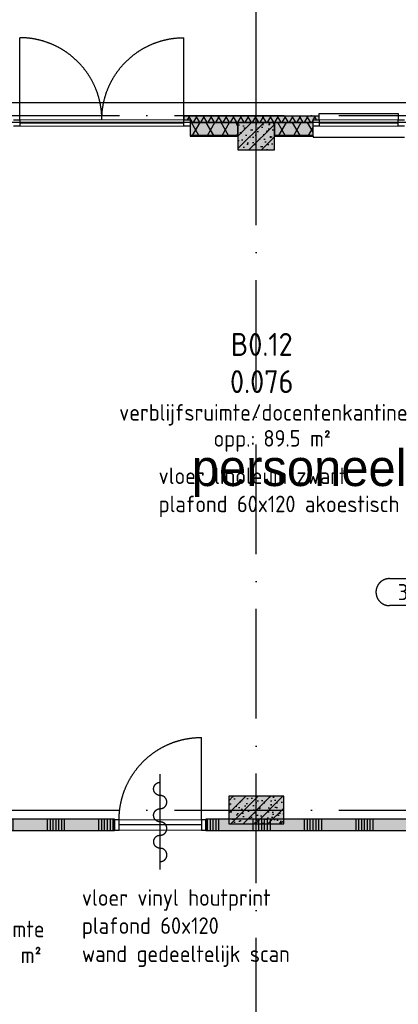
# Model space of a CAD drawing. Header units: millimetres. Extents: x 20872 to 297961, y -293704 to 213007.
# Tile 93 of 256: x 122096 to 126237, y -136926 to -126150. Entities that reach past the tile are written whole.
import ezdxf
from ezdxf.enums import TextEntityAlignment as Align
from ezdxf.xclip import XClip

# ---------------------------------------------------------------- set-up
doc = ezdxf.new("R2010")
doc.units = ezdxf.units.MM
doc.header["$LTSCALE"] = 100
doc.header["$XCLIPFRAME"] = 2
doc.linetypes.add('ACAD_ISO10W100', pattern=[18, 12, -3, 0, -3])
doc.layers.get('Defpoints').update_dxf_attribs({"color": 181})
for name, color, linetype in [('A--L$7--_stramien', 1, 'Continuous'), ('A--L20--_bovenbouw', 3, 'Continuous'), ('A--L30--_afbouw', 7, 'Continuous'), ('A--L65--_beveiligingsinstallaties', 8, 'Continuous'), ('A--T$1--_algemeen', 1, 'Continuous'), ('A--T$7--_stramien', 7, 'Continuous'), ('teksten', 7, 'Continuous'), ('XREFS', 9, 'Continuous')]:
    doc.layers.add(name, color=color, linetype=linetype)
doc.styles.add('BURO standaard', font='isocp.shx')
doc.styles.add('JINX standaard', font='isocp.shx')
doc.styles.add('MAAR_stempel', font='LTe50146.ttf')

# ---------------------------------------------------------------- blocks, each defined once
blk = doc.blocks.new('stramienlijnen_1')
at = {"layer": 'A--L$7--_stramien', "color": 1, "linetype": 'ACAD_ISO10W100', "lineweight": -3}
for p, q in [((124684.5, 22800), (124684.5, 27246.1)), ((57184.5, 22800), (138184.5, 22800)), ((124684.5, 0), (124684.5, 22800)), ((57184.5, 15200), (138184.5, 15200))]:
    blk.add_line(p, q, dxfattribs=at)
at = {"layer": 'Defpoints'}
blk.add_lwpolyline([(34736.5, 60859.2), (70727.2, 75), (164884.5, 75), (164884.5, 96950), (130834.5, 96950), (130834.5, 22725), (79641, 22725), (51266.3, 70646.6)], dxfattribs=at)
blk = doc.blocks.new('begane grond bestaand leeg')
at = {"color": 8}
blk.add_lwpolyline([(130619, 97110), (130619, 22940), (79787, 22940), (51444, 70808), (34518, 60787), (70611, -170), (165129, -170), (165129, 97110)], close=True, dxfattribs=at)
at = {"layer": 'A--T$7--_stramien'}
blk.add_blockref('stramienlijnen_1', (0, 0), dxfattribs=at)
blk = doc.blocks.new('AL_plafondhoog_01_P03_BV')
at = {"color": 1, "linetype": 'ByBlock', "lineweight": -2, "ltscale": 2}
for points in [[(-5.24, 2.11), (5.24, 2.11)], [(5.24, -2.11), (-5.24, -2.11)]]:
    blk.add_lwpolyline(points, dxfattribs=at)
at = {"color": 1, "linetype": 'ByBlock', "lineweight": -2}
for centre, start, end in [((-5.24, 0), 90, 270), ((5.24, 0), 270, 90)]:
    blk.add_arc(centre, 2.11, start, end, dxfattribs=at)
at = {"color": 2, "linetype": 'ByBlock', "lineweight": -2, "style": 'BURO standaard', "flags": 4}
blk.add_attdef('BURO_RTE:PLAFOND', text='', height=2.5, dxfattribs=at).set_placement((0, 0), align=Align.MIDDLE_CENTER)
blk = doc.blocks.new('BURO_onderaanzicht')
at = {"color": 7}
blk.add_line((-432, 0), (432, 0), dxfattribs=at)
blk = doc.blocks.new('AL_ruimteno_03_P03_BV_GLU-X11 (2)')
at = {"color": 1, "style": 'JINX standaard'}
blk.add_text('opp.:', height=1.8, dxfattribs=at).set_placement((-0.02, -9.72), align=Align.RIGHT)
at = {"color": 2, "linetype": 'ByBlock', "lineweight": -2, "style": 'BURO standaard', "flags": 4}
for tag, p in [('BURO_RTE:RUIMTENUMMER_LEEG', (0.69, 1.47)), ('BURO_RTE:RUIMTENUMMER_TOTAAL', (0.69, -2.59))]:
    blk.add_attdef(tag, text='', height=2.5, dxfattribs=at).set_placement(p, align=Align.MIDDLE_CENTER)
at = {"color": 1, "linetype": 'ByBlock', "lineweight": -2, "style": 'BURO standaard', "flags": 4}
blk.add_attdef('BURO_RTE:BOUWBESLUIT', text='', height=1.8, dxfattribs=at).set_placement((0.86, -5.97), align=Align.MIDDLE_CENTER)
blk.add_attdef('BURO_RTE:OPP', text='', height=1.8, dxfattribs=at).set_placement((0.86, -8.81), align=Align.MIDDLE_LEFT)
blk = doc.blocks.new('65_zelfsl_01_P03_BV')
at = {"color": 1, "lineweight": -2}
blk.add_line((0, -521), (0, 521), dxfattribs=at)
at = {"color": 1, "ltscale": 2}
blk.add_lwpolyline([(0, -434, 1), (0, -289, -1), (0, -145, 1), (0, 0, -1), (0, 145, 1), (0, 289, -1), (0, 434)], format="xyb", dxfattribs=at)
blk = doc.blocks.new('AL_ruimteno_03_P03_BV_ruimteafwerking')
at = {"color": 1, "linetype": 'ByBlock', "lineweight": -2, "style": 'BURO standaard', "flags": 4}
for tag, p in [('BURO_RTE:VLOERAFWERKING', (0.86, 1.42)), ('BURO_RTE:PLAFONDAFWERKING', (0.86, -1.66)), ('BURO_RTE:WANDAFWERKING', (0.86, -4.73))]:
    blk.add_attdef(tag, text='', height=1.8, dxfattribs=at).set_placement(p, align=Align.MIDDLE_LEFT)
blk = doc.blocks.new('2016-02-04 100 begane grond bestaand')
at = {"layer": 'A--L20--_bovenbouw', "linetype": 'Continuous', "lineweight": -3}
for points in [[(123893, 22754), (123960, 22754), (123960, 22725), (125306, 22725), (125306, 22754), (125373, 22754), (125373, 22795), (123893, 22795)], [(124484, 22575), (124484, 22725), (123960, 22725), (123960, 22575)], [(124884, 22725), (124484, 22725), (124484, 22425), (124884, 22425)], [(125305, 22575), (125305, 22725), (124884, 22725), (124884, 22575)], [(124384, 15050), (124984, 15050), (124984, 15350), (124384, 15350)], [(115384, 15100), (115384, 14975), (123134, 14975), (123134, 15100)], [(124134, 15100), (124134, 14975), (133816, 14975), (133785, 15027), (133837, 15058), (133837, 15100)]]:
    blk.add_hatch(color=60, dxfattribs=at).paths.add_polyline_path(points, flags=0)
h = blk.add_hatch(dxfattribs=at)
h.set_pattern_fill('GENERAL_DIAMONDS', color=1, scale=560, angle=-0.0034, style=0, pattern_type=2)
h.set_pattern_definition([(59.9966, (123959.54, 22724.995), (-60.6197, 35.0036), []), (119.9966, (123959.54, 22724.995), (-60.624, -34.9964), [])])
h.paths.add_polyline_path([(123893, 22754), (123960, 22754), (123960, 22725), (125306, 22725), (125306, 22754), (125373, 22754), (125373, 22795), (123893, 22795)], flags=0)
h = blk.add_hatch(dxfattribs=at)
h.set_pattern_fill('GENERAL_DIAMONDS', color=1, scale=1120, style=0, pattern_type=2)
h.set_pattern_definition([(60, (120384.48, 22584), (-121.2436, 70), []), (120, (120384.48, 22584), (-121.2436, -70), [])])
h.paths.add_polyline_path([(122030, 22584), (122030, 22725), (120384, 22725), (120384, 22584)], flags=0)
h.paths.add_polyline_path([(124484, 22584), (124484, 22725), (123960, 22725), (123960, 22584)], flags=0)
h = blk.add_hatch(dxfattribs=at)
h.set_pattern_fill('PREFB', color=1, scale=5, angle=180, style=0)
h.set_pattern_definition([(225, (124884.48, 22724.995), (67.882, -67.882), []), (197, (124884.484, 22724.995), (-25.787, -79.828), [0, -81.6, -46.2, 0, -67.2]), (228, (124884.484, 22724.995), (18.416, -81.172), [0, -80.8, 0, -82.4, 0, -66.4]), (251, (124884.484, 22724.995), (47.912, -67.263), [0, -80, 0, -480, -65.8])])
h.paths.add_polyline_path([(124884, 22725), (124484, 22725), (124484, 22425), (124884, 22425)], flags=0)
h = blk.add_hatch(dxfattribs=at)
h.set_pattern_fill('GENERAL_DIAMONDS', color=1, scale=1120, style=0, pattern_type=2)
h.set_pattern_definition([(60, (124884.48, 22584), (-121.2436, 70), []), (120, (124884.48, 22584), (-121.2436, -70), [])])
h.paths.add_polyline_path([(125305, 22584), (125305, 22725), (124884, 22725), (124884, 22584)], flags=0)
h.paths.add_polyline_path([(126407, 22584), (126407, 22725), (126305, 22725), (126305, 22584)], flags=0)
h.paths.add_polyline_path([(127450, 22584), (127450, 22725), (127407, 22725), (127407, 22584)], flags=0)
h.paths.add_polyline_path([(128984, 22584), (128984, 22725), (128450, 22725), (128450, 22584)], flags=0)
h = blk.add_hatch(dxfattribs=at)
h.set_pattern_fill('_U', color=1, scale=70, angle=90, style=0, pattern_type=0)
h.set_pattern_definition([(90, (120384.484, 22574.995), (-70, 4e-15), [])])
h.paths.add_polyline_path([(122030, 22575), (122030, 22584), (120384, 22584), (120384, 22575)], flags=0)
h.paths.add_polyline_path([(124484, 22575), (124484, 22584), (123960, 22584), (123960, 22575)], flags=0)
h = blk.add_hatch(dxfattribs=at)
h.set_pattern_fill('_U', color=1, scale=70, angle=90, style=0, pattern_type=0)
h.set_pattern_definition([(90, (124884.484, 22574.995), (-70, 4e-15), [])])
h.paths.add_polyline_path([(125305, 22575), (125305, 22584), (124884, 22584), (124884, 22575)], flags=0)
h.paths.add_polyline_path([(126407, 22575), (126407, 22584), (126305, 22584), (126305, 22575)], flags=0)
h.paths.add_polyline_path([(127450, 22575), (127450, 22584), (127407, 22584), (127407, 22575)], flags=0)
h.paths.add_polyline_path([(128984, 22575), (128984, 22584), (128450, 22584), (128450, 22575)], flags=0)
h = blk.add_hatch(dxfattribs=at)
h.set_pattern_fill('PREFB', color=1, scale=5, style=0)
h.set_pattern_definition([(45, (124384.48, 15049.995), (-67.882, 67.882), []), (17, (124384.484, 15049.995), (25.7875, 79.8276), [0, -81.6, -46.2, 0, -67.2]), (48, (124384.484, 15049.995), (-18.4156, 81.172), [0, -80.8, 0, -82.4, 0, -66.4]), (71, (124384.484, 15049.995), (-47.9116, 67.263), [0, -80, 0, -480, -65.8])])
h.paths.add_polyline_path([(124384, 15050), (124984, 15050), (124984, 15350), (124384, 15350)], flags=0)
h = blk.add_hatch(dxfattribs=at)
h.set_pattern_fill('SWAND', color=1, scale=5, angle=180, style=0)
h.set_pattern_definition([(270, (133836.77, 15099.76), (562.5, -9e-14), []), (270, (133805.5, 15099.76), (562.5, -9e-14), []), (270, (133774.27, 15099.76), (562.5, -9e-14), []), (270, (133743, 15099.76), (562.5, -9e-14), []), (270, (133711.77, 15099.76), (562.5, -9e-14), []), (270, (133680.5, 15099.76), (562.5, -9e-14), []), (270, (133649.27, 15099.76), (562.5, -9e-14), [])])
h.paths.add_polyline_path([(124134, 15100), (124134, 14975), (133816, 14975), (133785, 15027), (133837, 15058), (133837, 15100)], flags=0)
h.paths.add_polyline_path([(115384, 15100), (115384, 14975), (123134, 14975), (123134, 15100)], flags=0)
at = {"color": 8}
blk.add_lwpolyline([(130619, 97110), (130619, 22940), (79787, 22940), (51444, 70808), (34518, 60787), (70611, -170), (165129, -170), (165129, 97110)], close=True, dxfattribs=at)
at = {"layer": 'A--L20--_bovenbouw', "color": 1, "linetype": 'Continuous', "lineweight": -3}
for p, q in [((125373, 22795), (123893, 22795)), ((123893, 22795), (123893, 22754)), ((123893, 22754), (123960, 22754)), ((123960, 22754), (123960, 22725)), ((125306, 22725), (125306, 22754)), ((125306, 22754), (125373, 22754)), ((125373, 22754), (125373, 22795)), ((124484, 22725), (123960, 22725)), ((123960, 22725), (123960, 22584)), ((123960, 22725), (125306, 22725)), ((124484, 22584), (124484, 22725)), ((125305, 22725), (124884, 22725)), ((124884, 22725), (124884, 22584)), ((125305, 22584), (125305, 22725)), ((123960, 22584), (124484, 22584)), ((124884, 22584), (125305, 22584))]:
    blk.add_line(p, q, dxfattribs=at)
at = {"layer": 'A--L20--_bovenbouw', "color": 3, "linetype": 'Continuous', "lineweight": -3}
for p, q in [((124884, 22725), (124484, 22725)), ((124484, 22725), (124484, 22425)), ((124884, 22425), (124884, 22725)), ((124484, 22425), (124884, 22425)), ((124984, 15350), (124384, 15350)), ((124384, 15350), (124384, 15050)), ((124984, 15050), (124984, 15350)), ((124384, 15050), (124984, 15050))]:
    blk.add_line(p, q, dxfattribs=at)
at = {"layer": 'A--L20--_bovenbouw', "color": 2, "linetype": 'Continuous', "lineweight": -3}
for p, q in [((124484, 22584), (123960, 22584)), ((123960, 22584), (123960, 22575)), ((123960, 22575), (124484, 22575)), ((124484, 22575), (124484, 22584)), ((125305, 22584), (124884, 22584)), ((124884, 22584), (124884, 22575)), ((124884, 22575), (125305, 22575)), ((125305, 22575), (125305, 22584)), ((123134, 15100), (115384, 15100)), ((123134, 14975), (123134, 15100)), ((124134, 15100), (124134, 14975)), ((133837, 15100), (124134, 15100)), ((115384, 14975), (123134, 14975)), ((124134, 14975), (133816, 14975))]:
    blk.add_line(p, q, dxfattribs=at)
at = {"layer": 'A--L30--_afbouw', "color": 2, "linetype": 'Continuous', "lineweight": -3}
for p, q in [((122030, 22755), (122097, 22755)), ((122097, 22755), (122097, 22685)), ((123893, 22755), (123960, 22755)), ((123893, 22685), (123893, 22755)), ((123960, 22755), (123960, 22685)), ((125305, 22755), (125372, 22755)), ((125305, 22685), (125305, 22755)), ((125372, 22755), (125372, 22685)), ((126238, 22755), (126305, 22755)), ((126238, 22685), (126238, 22755)), ((122097, 22685), (122030, 22685)), ((123960, 22685), (123893, 22685)), ((125372, 22685), (125305, 22685)), ((126305, 22685), (126238, 22685)), ((123184, 15094), (123134, 15094)), ((123134, 15094), (123134, 14980)), ((123184, 14980), (123184, 15094)), ((124134, 15094), (124084, 15094)), ((124084, 15094), (124084, 14980)), ((124134, 14980), (124134, 15094)), ((123134, 14980), (123184, 14980)), ((124084, 14980), (124134, 14980))]:
    blk.add_line(p, q, dxfattribs=at)
at = {"layer": 'A--L30--_afbouw', "color": 1, "linetype": 'Continuous', "lineweight": 18}
for p, q in [((122097, 22755), (123893, 22755)), ((125372, 22755), (126238, 22755)), ((122097, 22685), (123893, 22685)), ((125372, 22685), (126238, 22685)), ((124084, 15094), (123184, 15094)), ((124084, 14980), (123184, 14980))]:
    blk.add_line(p, q, dxfattribs=at)
at = {"layer": 'A--L30--_afbouw', "color": 1, "linetype": 'Continuous', "lineweight": -3}
for p, q in [((125305, 22755), (125372, 22755)), ((125372, 22755), (125372, 22825)), ((125372, 22825), (126238, 22825)), ((126238, 22825), (126238, 22755)), ((126238, 22755), (126305, 22755)), ((125372, 22720), (126238, 22720)), ((125305, 22575), (125305, 22565)), ((125305, 22565), (126305, 22565)), ((124084, 15094), (124084, 15994))]:
    blk.add_line(p, q, dxfattribs=at)
for points in [[(122097, 22755), (122097, 23653)], [(123893, 22755), (123893, 23653)]]:
    blk.add_lwpolyline(points, dxfattribs=at)
blk.add_arc((122097, 22755), 898, 0, 90, dxfattribs=at)
at = {"layer": 'A--L30--_afbouw', "color": 1, "linetype": 'Continuous', "lineweight": -3, "extrusion": (0, 0, -1)}
for centre, radius in [((-123893, 22755), 898), ((-124084, 15094), 900)]:
    blk.add_arc(centre, radius, 0, 90, dxfattribs=at)
at = {"layer": 'A--L$7--_stramien'}
blk.add_blockref('stramienlijnen_1', (0, 0), dxfattribs=at)
at = {"layer": 'A--L30--_afbouw', "color": 1, "linetype": 'Continuous', "lineweight": -3, "xscale": 2.078697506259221}
blk.add_blockref('BURO_onderaanzicht', (122995, 22720), dxfattribs=at)
at = {"layer": 'A--L30--_afbouw', "color": 1, "linetype": 'Continuous', "lineweight": -3, "extrusion": (6.75041e-17, -1.05552e-16, -1), "xscale": 1.041666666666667, "zscale": -1}
blk.add_blockref('BURO_onderaanzicht', (-123634, 15037, 400), dxfattribs=at)
at = {"layer": 'A--L65--_beveiligingsinstallaties', "color": 8, "linetype": 'Continuous', "lineweight": -3, "rotation": 0.01560145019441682}
blk.add_blockref('65_zelfsl_01_P03_BV', (123634, 15070), dxfattribs=at)
at = {"layer": 'A--T$1--_algemeen', "color": 8, "linetype": 'Continuous', "lineweight": -3}
ref = blk.add_blockref('AL_ruimteno_03_P03_BV_GLU-X11 (2)', (124676, 20149), dxfattribs=dict(at, xscale=100, yscale=100, zscale=100))
ref.add_attrib('BURO_RTE:RUIMTENUMMER_TOTAAL', '0.076', dxfattribs={"layer": '0', "color": 2, "linetype": 'ByBlock', "lineweight": -2, "height": 250, "style": 'BURO standaard'}).set_placement((124744, 19889), align=Align.MIDDLE_CENTER)
ref.add_attrib('BURO_RTE:BOUWBESLUIT', 'verblijfsruimte/docentenkantine', dxfattribs={"layer": '0', "color": 1, "linetype": 'ByBlock', "lineweight": -2, "height": 180, "style": 'BURO standaard'}).set_placement((124762, 19552), align=Align.MIDDLE_CENTER)
ref.add_attrib('BURO_RTE:RUIMTENUMMER_LEEG', 'B0.12', dxfattribs={"layer": '0', "color": 2, "linetype": 'ByBlock', "lineweight": -2, "height": 250, "style": 'BURO standaard'}).set_placement((124744, 20296), align=Align.MIDDLE_CENTER)
ref.add_attrib('BURO_RTE:OPP', '89.5 m²', dxfattribs={"layer": '0', "color": 1, "linetype": 'ByBlock', "lineweight": -2, "height": 180, "style": 'BURO standaard'}).set_placement((124762, 19268), align=Align.MIDDLE_LEFT)
ref = blk.add_blockref('AL_ruimteno_03_P03_BV_ruimteafwerking', (123530, 18716), dxfattribs=dict(at, xscale=100, yscale=100, zscale=100))
ref.add_attrib('BURO_RTE:VLOERAFWERKING', 'vloer linoleum zwart', dxfattribs={"layer": '0', "color": 1, "linetype": 'ByBlock', "lineweight": -2, "height": 180, "style": 'BURO standaard'}).set_placement((123616, 18858), align=Align.MIDDLE_LEFT)
ref.add_attrib('BURO_RTE:PLAFONDAFWERKING', 'plafond 60x120 akoestisch perfo (geel geschilderd)', dxfattribs={"layer": '0', "color": 1, "linetype": 'ByBlock', "lineweight": -2, "height": 180, "style": 'BURO standaard'}).set_placement((123616, 18550), align=Align.MIDDLE_LEFT)
at = {"layer": 'A--T$1--_algemeen', "color": 1, "linetype": 'Continuous', "lineweight": -3}
ref = blk.add_blockref('AL_plafondhoog_01_P03_BV', (126508, 17585), dxfattribs=dict(at, xscale=70, yscale=70, zscale=70))
ref.add_attrib('BURO_RTE:PLAFOND', '3500+', dxfattribs={"layer": '0', "color": 2, "linetype": 'ByBlock', "lineweight": -2, "height": 175, "style": 'BURO standaard'}).set_placement((126508, 17585), align=Align.MIDDLE_CENTER)
at = {"layer": 'A--T$1--_algemeen', "color": 8, "linetype": 'Continuous', "lineweight": -3}
ref = blk.add_blockref('AL_ruimteno_03_P03_BV_GLU-X11 (2)', (121533, 14495), dxfattribs=dict(at, xscale=100, yscale=100, zscale=100))
ref.add_attrib('BURO_RTE:RUIMTENUMMER_TOTAAL', '0.073', dxfattribs={"layer": '0', "color": 2, "linetype": 'ByBlock', "lineweight": -2, "height": 250, "style": 'BURO standaard'}).set_placement((121602, 14236), align=Align.MIDDLE_CENTER)
ref.add_attrib('BURO_RTE:BOUWBESLUIT', 'verkeersruimte', dxfattribs={"layer": '0', "color": 1, "linetype": 'ByBlock', "lineweight": -2, "height": 180, "style": 'BURO standaard'}).set_placement((121619, 13898), align=Align.MIDDLE_CENTER)
ref.add_attrib('BURO_RTE:OPP', '27.3 m²', dxfattribs={"layer": '0', "color": 1, "linetype": 'ByBlock', "lineweight": -2, "height": 180, "style": 'BURO standaard'}).set_placement((121619, 13614), align=Align.MIDDLE_LEFT)
ref = blk.add_blockref('AL_ruimteno_03_P03_BV_ruimteafwerking', (122691, 14100), dxfattribs=dict(at, xscale=100, yscale=100, zscale=100))
ref.add_attrib('BURO_RTE:VLOERAFWERKING', 'vloer vinyl houtprint', dxfattribs={"layer": '0', "color": 1, "linetype": 'ByBlock', "lineweight": -2, "height": 180, "style": 'BURO standaard'}).set_placement((122777, 14242), align=Align.MIDDLE_LEFT)
ref.add_attrib('BURO_RTE:PLAFONDAFWERKING', 'plafond 60x120', dxfattribs={"layer": '0', "color": 1, "linetype": 'ByBlock', "lineweight": -2, "height": 180, "style": 'BURO standaard'}).set_placement((122777, 13935), align=Align.MIDDLE_LEFT)
ref.add_attrib('BURO_RTE:WANDAFWERKING', 'wand gedeeltelijk scan', dxfattribs={"layer": '0', "color": 1, "linetype": 'ByBlock', "lineweight": -2, "height": 180, "style": 'BURO standaard'}).set_placement((122777, 13627), align=Align.MIDDLE_LEFT)

msp = doc.modelspace()

# ---------------------------------------------------------------- block references
at = {"layer": 'XREFS', "color": 71, "true_color": 0xc9f18e}
ref = msp.add_blockref('begane grond bestaand leeg', (-1, -150000), dxfattribs=at)
XClip(ref).set_block_clipping_path([(116767.076214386, 82263.1420219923), (116767.076214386, 115683.1420219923), (179861.076214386, 115683.1420219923), (179861.076214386, 13442.9004429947), (164491.5066313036, 13442.9004429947), (116767.076214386, 29769.3836009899)])
at = {"layer": 'XREFS'}
ref = msp.add_blockref('2016-02-04 100 begane grond bestaand', (-1, -150000), dxfattribs=at)
XClip(ref).set_block_clipping_path([(116767.0762143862, 29769.3836009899), (164491.5066313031, 13442.9004429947), (179861.076214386, 13442.9004429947), (179861.076214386, -11696.8579780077), (20873.0762143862, -11696.8579780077), (20873.0762143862, 82263.1420219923), (116767.0762143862, 82263.1420219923)])

# ---------------------------------------------------------------- texts
at = {"layer": 'teksten', "color": 251, "true_color": 0x4d4d4d, "style": 'MAAR_stempel'}
msp.add_text('personeelskantine', height=400, dxfattribs=at).set_placement((123978, -131254))

doc.saveas('drawing.dxf')
